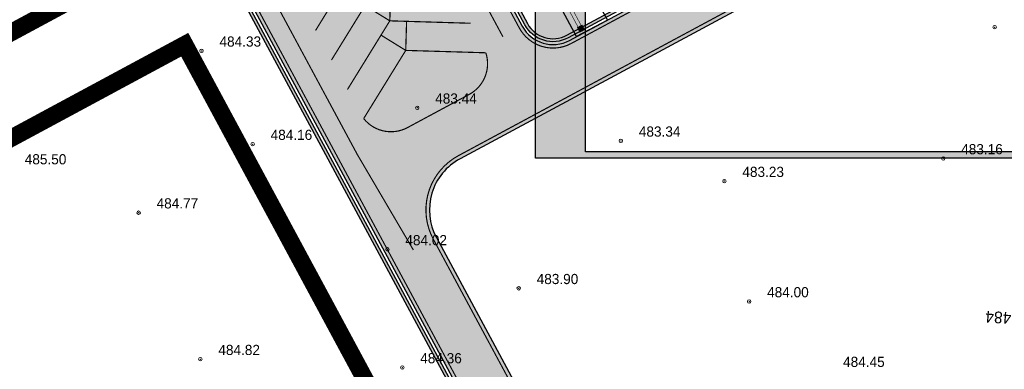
# Model space of a CAD drawing. Extents: x -516234 to 73329, y -4499813 to 47259.
# Tile 28 of 256: x 29626 to 29711, y 36843 to 36873. Entities that reach past the tile are written whole.
import ezdxf

# ---------------------------------------------------------------- set-up
doc = ezdxf.new("R2010")
doc.units = 0
doc.header["$LTSCALE"] = 0.5
doc.header["$MEASUREMENT"] = 0
doc.header["$PDMODE"] = 32
doc.header["$PDSIZE"] = 0.3
doc.linetypes.add('( Hidden )', pattern=[0.375, 0.25, -0.125])
doc.linetypes.add('ACAD_ISO03W100', pattern=[30, 12, -18])
for name, color, linetype in [('(002) Рамка', 7, 'Continuous'), ('(004) Точки рельефа', 7, 'Continuous'), ('(007) Здания', 7, 'Continuous'), ('7_газон', 7, 'Continuous'), ('7_лоток', 150, 'Continuous'), ('STOYANKA', 7, 'Continuous'), ("YO'LLLLLLLLLLLLLLLLLLLLL", 7, 'Continuous'), ('ТАКТИЛ', 40, 'Continuous'), ('экспликация', 7, 'Continuous')]:
    doc.layers.add(name, color=color, linetype=linetype)
doc.layers.add('(032) Горизонтали утолщенные', color=32, linetype='Continuous', lineweight=30)
doc.styles.add('D-431', font='d431.ttf')
doc.styles.add('P-131', font='p131.ttf')

# ---------------------------------------------------------------- blocks, each defined once
blk = doc.blocks.new('9633')
at = {"layer": '(004) Точки рельефа', "lineweight": 0, "style": 'D-431'}
for s, p in [('484.33', (28677.25073431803, 36870.44670899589)), ('483.44', (28695.80003431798, 36865.54725899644)), ('484.16', (28681.64763431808, 36862.42217938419)), ('483.34', (28713.31407065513, 36862.70672803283)), ('483.16', (28741.03594188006, 36861.19141833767)), ('485.50', (28660.50281694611, 36860.32196609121)), ('483.23', (28722.21683431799, 36859.23689103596)), ('484.77', (28671.84043431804, 36856.53055899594)), ('484.02', (28693.23453992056, 36853.36833087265)), ('483.90', (28704.52783431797, 36850.02475220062)), ('484.00', (28724.34582238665, 36848.89092509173)), ('484.82', (28677.15172168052, 36843.92463724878)), ('484.36', (28694.51273431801, 36843.21577938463)), ('484.45', (28730.87863431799, 36842.89935899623))]:
    blk.add_text(s, height=0.875, dxfattribs=at).set_placement(p)
blk = doc.blocks.new('ётактил')
at = {"layer": 'ТАКТИЛ', "lineweight": 30, "ltscale": 2}
h = blk.add_hatch(color=40, dxfattribs=at)
h.dxf.hatch_style = 1
h.paths.add_polyline_path([(132058.6946550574, 43265.0262908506), (132058.6946550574, 43264.5262908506), (132059.1946550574, 43264.5262908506), (132059.1946550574, 43265.0262908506)])
h = blk.add_hatch(color=1, dxfattribs=at)
h.dxf.hatch_style = 1
edge = h.paths.add_edge_path()
edge.add_arc((132058.74294341, 43264.99011024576), 0.02, 0, 360)
h = blk.add_hatch(color=1, dxfattribs=at)
h.dxf.hatch_style = 1
edge = h.paths.add_edge_path()
edge.add_arc((132058.74294341, 43264.90078456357), 0.02, 0, 360)
h = blk.add_hatch(color=1, dxfattribs=at)
h.dxf.hatch_style = 1
edge = h.paths.add_edge_path()
edge.add_arc((132058.74294341, 43264.8122477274), 0.02, 0, 360)
h = blk.add_hatch(color=1, dxfattribs=at)
h.dxf.hatch_style = 1
edge = h.paths.add_edge_path()
edge.add_arc((132058.74294341, 43264.72805481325), 0.02, 0, 360)
h = blk.add_hatch(color=1, dxfattribs=at)
h.dxf.hatch_style = 1
edge = h.paths.add_edge_path()
edge.add_arc((132058.74294341, 43264.6328701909), 0.02, 0, 360)
h = blk.add_hatch(color=1, dxfattribs=at)
h.dxf.hatch_style = 1
edge = h.paths.add_edge_path()
edge.add_arc((132058.7894146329, 43264.94445081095), 0.02, 0, 360)
h = blk.add_hatch(color=1, dxfattribs=at)
h.dxf.hatch_style = 1
edge = h.paths.add_edge_path()
edge.add_arc((132058.7894146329, 43264.85512512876), 0.02, 0, 360)
h = blk.add_hatch(color=1, dxfattribs=at)
h.dxf.hatch_style = 1
edge = h.paths.add_edge_path()
edge.add_arc((132058.7894146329, 43264.76658829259), 0.02, 0, 360)
h = blk.add_hatch(color=1, dxfattribs=at)
h.dxf.hatch_style = 1
edge = h.paths.add_edge_path()
edge.add_arc((132058.7894146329, 43264.68239537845), 0.02, 0, 360)
h = blk.add_hatch(color=1, dxfattribs=at)
h.dxf.hatch_style = 1
edge = h.paths.add_edge_path()
edge.add_arc((132058.7894146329, 43264.58721075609), 0.02, 0, 360)
h = blk.add_hatch(color=1, dxfattribs=at)
h.dxf.hatch_style = 1
edge = h.paths.add_edge_path()
edge.add_arc((132058.840005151, 43264.99011024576), 0.02, 0, 360)
h = blk.add_hatch(color=1, dxfattribs=at)
h.dxf.hatch_style = 1
edge = h.paths.add_edge_path()
edge.add_arc((132058.840005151, 43264.90078456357), 0.02, 0, 360)
h = blk.add_hatch(color=1, dxfattribs=at)
h.dxf.hatch_style = 1
edge = h.paths.add_edge_path()
edge.add_arc((132058.840005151, 43264.8122477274), 0.02, 0, 360)
h = blk.add_hatch(color=1, dxfattribs=at)
h.dxf.hatch_style = 1
edge = h.paths.add_edge_path()
edge.add_arc((132058.840005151, 43264.72805481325), 0.02, 0, 360)
h = blk.add_hatch(color=1, dxfattribs=at)
h.dxf.hatch_style = 1
edge = h.paths.add_edge_path()
edge.add_arc((132058.840005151, 43264.6328701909), 0.02, 0, 360)
h = blk.add_hatch(color=1, dxfattribs=at)
h.dxf.hatch_style = 1
edge = h.paths.add_edge_path()
edge.add_arc((132058.8859739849, 43264.94445081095), 0.02, 0, 360)
h = blk.add_hatch(color=1, dxfattribs=at)
h.dxf.hatch_style = 1
edge = h.paths.add_edge_path()
edge.add_arc((132058.8859739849, 43264.85512512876), 0.02, 0, 360)
h = blk.add_hatch(color=1, dxfattribs=at)
h.dxf.hatch_style = 1
edge = h.paths.add_edge_path()
edge.add_arc((132058.8859739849, 43264.76658829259), 0.02, 0, 360)
h = blk.add_hatch(color=1, dxfattribs=at)
h.dxf.hatch_style = 1
edge = h.paths.add_edge_path()
edge.add_arc((132058.8859739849, 43264.68239537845), 0.02, 0, 360)
h = blk.add_hatch(color=1, dxfattribs=at)
h.dxf.hatch_style = 1
edge = h.paths.add_edge_path()
edge.add_arc((132058.8859739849, 43264.58721075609), 0.02, 0, 360)
h = blk.add_hatch(color=1, dxfattribs=at)
h.dxf.hatch_style = 1
edge = h.paths.add_edge_path()
edge.add_arc((132058.9291368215, 43264.99011024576), 0.02, 0, 360)
h = blk.add_hatch(color=1, dxfattribs=at)
h.dxf.hatch_style = 1
edge = h.paths.add_edge_path()
edge.add_arc((132058.9291368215, 43264.90078456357), 0.02, 0, 360)
h = blk.add_hatch(color=1, dxfattribs=at)
h.dxf.hatch_style = 1
edge = h.paths.add_edge_path()
edge.add_arc((132058.9291368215, 43264.8122477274), 0.02, 0, 360)
h = blk.add_hatch(color=1, dxfattribs=at)
h.dxf.hatch_style = 1
edge = h.paths.add_edge_path()
edge.add_arc((132058.9291368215, 43264.72805481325), 0.02, 0, 360)
h = blk.add_hatch(color=1, dxfattribs=at)
h.dxf.hatch_style = 1
edge = h.paths.add_edge_path()
edge.add_arc((132058.9291368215, 43264.6328701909), 0.02, 0, 360)
h = blk.add_hatch(color=1, dxfattribs=at)
h.dxf.hatch_style = 1
edge = h.paths.add_edge_path()
edge.add_arc((132058.9756080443, 43264.94445081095), 0.02, 0, 360)
h = blk.add_hatch(color=1, dxfattribs=at)
h.dxf.hatch_style = 1
edge = h.paths.add_edge_path()
edge.add_arc((132058.9756080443, 43264.85512512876), 0.02, 0, 360)
h = blk.add_hatch(color=1, dxfattribs=at)
h.dxf.hatch_style = 1
edge = h.paths.add_edge_path()
edge.add_arc((132058.9756080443, 43264.76658829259), 0.02, 0, 360)
h = blk.add_hatch(color=1, dxfattribs=at)
h.dxf.hatch_style = 1
edge = h.paths.add_edge_path()
edge.add_arc((132058.9756080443, 43264.68239537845), 0.02, 0, 360)
h = blk.add_hatch(color=1, dxfattribs=at)
h.dxf.hatch_style = 1
edge = h.paths.add_edge_path()
edge.add_arc((132058.9756080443, 43264.58721075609), 0.02, 0, 360)
h = blk.add_hatch(color=1, dxfattribs=at)
h.dxf.hatch_style = 1
edge = h.paths.add_edge_path()
edge.add_arc((132059.0261985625, 43264.99011024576), 0.02, 0, 360)
h = blk.add_hatch(color=1, dxfattribs=at)
h.dxf.hatch_style = 1
edge = h.paths.add_edge_path()
edge.add_arc((132059.0261985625, 43264.90078456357), 0.02, 0, 360)
h = blk.add_hatch(color=1, dxfattribs=at)
h.dxf.hatch_style = 1
edge = h.paths.add_edge_path()
edge.add_arc((132059.0261985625, 43264.8122477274), 0.02, 0, 360)
h = blk.add_hatch(color=1, dxfattribs=at)
h.dxf.hatch_style = 1
edge = h.paths.add_edge_path()
edge.add_arc((132059.0261985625, 43264.72805481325), 0.02, 0, 360)
h = blk.add_hatch(color=1, dxfattribs=at)
h.dxf.hatch_style = 1
edge = h.paths.add_edge_path()
edge.add_arc((132059.0261985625, 43264.6328701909), 0.02, 0, 360)
h = blk.add_hatch(color=1, dxfattribs=at)
h.dxf.hatch_style = 1
edge = h.paths.add_edge_path()
edge.add_arc((132059.0721673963, 43264.94445081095), 0.02, 0, 360)
h = blk.add_hatch(color=1, dxfattribs=at)
h.dxf.hatch_style = 1
edge = h.paths.add_edge_path()
edge.add_arc((132059.0721673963, 43264.85512512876), 0.02, 0, 360)
h = blk.add_hatch(color=1, dxfattribs=at)
h.dxf.hatch_style = 1
edge = h.paths.add_edge_path()
edge.add_arc((132059.0721673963, 43264.76658829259), 0.02, 0, 360)
h = blk.add_hatch(color=1, dxfattribs=at)
h.dxf.hatch_style = 1
edge = h.paths.add_edge_path()
edge.add_arc((132059.0721673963, 43264.68239537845), 0.02, 0, 360)
h = blk.add_hatch(color=1, dxfattribs=at)
h.dxf.hatch_style = 1
edge = h.paths.add_edge_path()
edge.add_arc((132059.0721673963, 43264.58721075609), 0.02, 0, 360)
h = blk.add_hatch(color=1, dxfattribs=at)
h.dxf.hatch_style = 1
edge = h.paths.add_edge_path()
edge.add_arc((132059.1047372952, 43264.99011024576), 0.02, 0, 360)
h = blk.add_hatch(color=1, dxfattribs=at)
h.dxf.hatch_style = 1
edge = h.paths.add_edge_path()
edge.add_arc((132059.1047372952, 43264.90078456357), 0.02, 0, 360)
h = blk.add_hatch(color=1, dxfattribs=at)
h.dxf.hatch_style = 1
edge = h.paths.add_edge_path()
edge.add_arc((132059.1047372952, 43264.8122477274), 0.02, 0, 360)
h = blk.add_hatch(color=1, dxfattribs=at)
h.dxf.hatch_style = 1
edge = h.paths.add_edge_path()
edge.add_arc((132059.1047372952, 43264.72805481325), 0.02, 0, 360)
h = blk.add_hatch(color=1, dxfattribs=at)
h.dxf.hatch_style = 1
edge = h.paths.add_edge_path()
edge.add_arc((132059.1047372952, 43264.6328701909), 0.02, 0, 360)
h = blk.add_hatch(color=1, dxfattribs=at)
h.dxf.hatch_style = 1
edge = h.paths.add_edge_path()
edge.add_arc((132059.151208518, 43264.94445081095), 0.02, 0, 360)
h = blk.add_hatch(color=1, dxfattribs=at)
h.dxf.hatch_style = 1
edge = h.paths.add_edge_path()
edge.add_arc((132059.151208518, 43264.85512512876), 0.02, 0, 360)
h = blk.add_hatch(color=1, dxfattribs=at)
h.dxf.hatch_style = 1
edge = h.paths.add_edge_path()
edge.add_arc((132059.151208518, 43264.76658829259), 0.02, 0, 360)
h = blk.add_hatch(color=1, dxfattribs=at)
h.dxf.hatch_style = 1
edge = h.paths.add_edge_path()
edge.add_arc((132059.151208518, 43264.68239537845), 0.02, 0, 360)
h = blk.add_hatch(color=1, dxfattribs=at)
h.dxf.hatch_style = 1
edge = h.paths.add_edge_path()
edge.add_arc((132059.151208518, 43264.58721075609), 0.02, 0, 360)
at = {"color": 1, "lineweight": 5, "ltscale": 2}
for centre in [(132058.74294341, 43264.99011024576), (132058.74294341, 43264.90078456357), (132058.74294341, 43264.8122477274), (132058.74294341, 43264.72805481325), (132058.74294341, 43264.6328701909), (132058.7894146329, 43264.94445081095), (132058.7894146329, 43264.85512512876), (132058.7894146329, 43264.76658829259), (132058.7894146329, 43264.68239537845), (132058.7894146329, 43264.58721075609), (132058.840005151, 43264.99011024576), (132058.840005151, 43264.90078456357), (132058.840005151, 43264.8122477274), (132058.840005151, 43264.72805481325), (132058.840005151, 43264.6328701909), (132058.8859739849, 43264.94445081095), (132058.8859739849, 43264.85512512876), (132058.8859739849, 43264.76658829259), (132058.8859739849, 43264.68239537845), (132058.8859739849, 43264.58721075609), (132058.9291368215, 43264.99011024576), (132058.9291368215, 43264.90078456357), (132058.9291368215, 43264.8122477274), (132058.9291368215, 43264.72805481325), (132058.9291368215, 43264.6328701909), (132058.9756080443, 43264.94445081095), (132058.9756080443, 43264.85512512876), (132058.9756080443, 43264.76658829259), (132058.9756080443, 43264.68239537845), (132058.9756080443, 43264.58721075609), (132059.0261985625, 43264.99011024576), (132059.0261985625, 43264.90078456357), (132059.0261985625, 43264.8122477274), (132059.0261985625, 43264.72805481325), (132059.0261985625, 43264.6328701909), (132059.0721673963, 43264.94445081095), (132059.0721673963, 43264.85512512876), (132059.0721673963, 43264.76658829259), (132059.0721673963, 43264.68239537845), (132059.0721673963, 43264.58721075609), (132059.1047372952, 43264.99011024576), (132059.1047372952, 43264.90078456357), (132059.1047372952, 43264.8122477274), (132059.1047372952, 43264.72805481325), (132059.1047372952, 43264.6328701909), (132059.151208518, 43264.94445081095), (132059.151208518, 43264.85512512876), (132059.151208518, 43264.76658829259), (132059.151208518, 43264.68239537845), (132059.151208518, 43264.58721075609)]:
    blk.add_circle(centre, 0.02, dxfattribs=at)
at = {"layer": 'ТАКТИЛ', "color": 11, "lineweight": 0, "true_color": 0xff7070, "const_width": 0.01}
blk.add_lwpolyline([(132058.6946550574, 43265.0262908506), (132058.6946550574, 43264.5262908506), (132059.1946550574, 43264.5262908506), (132059.1946550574, 43265.0262908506), (132058.6946550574, 43265.0262908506)], dxfattribs=at)

msp = doc.modelspace()

# ---------------------------------------------------------------- hatches: boundary and pattern name
at = {"lineweight": 0}
h = msp.add_hatch(color=40, dxfattribs=at)
h.dxf.hatch_style = 1
h.paths.add_polyline_path([(29654.44000305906, 36909.96871008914), (29659.18002537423, 36901.16916216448), (29664.37436026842, 36903.96717673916), (29664.51663219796, 36903.70305801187), (29659.32229730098, 36900.90504344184), (29673.691371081, 36874.22977801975), (29697.07172728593, 36886.81269919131), (29690.97342126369, 36898.13381383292), (29687.3186456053, 36896.1651083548), (29687.17637367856, 36896.42922707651), (29690.8311493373, 36898.39793255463), (29683.7649769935, 36911.51582904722), (29680.11020133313, 36909.54712356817), (29679.96792940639, 36909.81124228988), (29683.62270506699, 36911.77994776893), (29677.81559470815, 36922.56047630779)], flags=16)
edge = h.paths.add_edge_path()
edge.add_line((29677.78102236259, 36923.25724907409), (29698.49141894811, 36884.80972394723))
edge.add_line((29698.49141894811, 36884.80972394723), (29698.22730022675, 36884.66745202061))
edge.add_line((29698.22730022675, 36884.66745202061), (29697.21399922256, 36886.54858045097))
edge.add_line((29697.21399922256, 36886.54858045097), (29673.8336430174, 36873.96565927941))
edge.add_line((29673.8336430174, 36873.96565927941), (29674.92862618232, 36871.93289314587))
edge.add_line((29674.92862618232, 36871.93289314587), (29674.66450746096, 36871.79062121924))
edge.add_line((29674.66450746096, 36871.79062121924), (29659.05817857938, 36900.76277151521))
edge.add_line((29659.05817857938, 36900.76277151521), (29652.01501273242, 36896.96885350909))
edge.add_line((29652.01501273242, 36896.96885350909), (29651.87274080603, 36897.2329722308))
edge.add_line((29651.87274080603, 36897.2329722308), (29658.91590665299, 36901.02689023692))
edge.add_line((29658.91590665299, 36901.02689023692), (29653.81782929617, 36910.49114442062))
edge.add_line((29653.81782929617, 36910.49114442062), (29654.08194801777, 36910.63341634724))
edge.add_line((29654.08194801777, 36910.63341634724), (29654.29773113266, 36910.23282881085))
edge.add_line((29654.29773113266, 36910.23282881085), (29677.67332278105, 36922.8245950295))
edge.add_line((29677.67332278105, 36922.8245950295), (29677.48234396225, 36923.17913497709))
edge.add_arc((29677.90831119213, 36921.97349911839), 1.278673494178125, 95.71311765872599, 109.4589939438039, ccw=False)
edge.add_arc((29677.83813635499, 36923.25153514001), 0.05739910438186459, 174.2868891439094, 185.7131248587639, ccw=False)
at = {"layer": '7_газон', "lineweight": 0, "true_color": 0x5c5c5c, "transparency": 33554687}
h = msp.add_hatch(color=251, dxfattribs=at)
h.dxf.hatch_style = 1
edge = h.paths.add_edge_path(flags=16)
edge.add_line((29676.9670253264, 36922.96084250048), (29652.77291892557, 36909.92828613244))
edge.add_arc((29654.19563818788, 36907.28709892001), 2.999999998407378, 118.3098620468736, 208.3098621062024)
edge.add_line((29651.55445097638, 36905.86437965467), (29669.68837844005, 36872.19990448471))
edge.add_arc((29672.32956565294, 36873.62262374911), 2.999999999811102, 208.30986207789, 298.2780487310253)
edge.add_line((29673.75081818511, 36870.98064698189), (29697.06899177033, 36883.5246684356))
edge.add_arc((29695.17398839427, 36887.04730412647), 4.000000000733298, 298.2780487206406, 388.3063323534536)
edge.add_line((29698.69568820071, 36888.94404619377), (29681.03101944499, 36921.74221183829))
edge.add_arc((29678.3897445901, 36920.31965528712), 3.00000000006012, 28.30633236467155, 118.3098620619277)
edge = h.paths.add_edge_path(flags=16)
edge.add_arc((29582.9855072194, 36967.89968877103), 30.00000001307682, 100.3549001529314, 118.3098620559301)
edge.add_line((29568.75831457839, 36994.31156091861), (29528.13142186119, 36972.42721186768))
edge.add_arc((29529.55414112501, 36969.78602465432), 2.999999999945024, 118.3098620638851, 225.976051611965)
edge.add_arc((29494.80619221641, 36933.83355539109), 46.99999999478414, 28.309861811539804, 45.97605160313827, ccw=False)
edge.add_line((29536.18479198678, 36956.12282367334), (29686.13726511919, 36677.7456560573))
edge.add_arc((29688.77845233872, 36679.16837530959), 2.999999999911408, 208.3098618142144, 354.8617095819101)
edge.add_line((29691.76639664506, 36678.8996955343), (29699.50725581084, 36764.98453772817))
edge.add_arc((29669.62781274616, 36767.67133548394), 30.00000000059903, 354.8617095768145, 388.3098620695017)
edge.add_line((29696.03968487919, 36781.89852812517), (29580.77358266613, 36995.88266607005))
edge.add_arc((29578.13239545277, 36994.45994680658), 2.999999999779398, 28.30986205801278, 100.3549001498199)
edge = h.paths.add_edge_path()
edge.add_line((29429.45156085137, 37065.40154354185), (29443.21523881, 37039.99022628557))
edge.add_line((29443.21523881, 37039.99022628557), (29467.007078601, 36995.82219918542))
edge.add_arc((29480.21301466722, 37002.93579550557), 14.99999999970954, 208.3098620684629, 253.3098622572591)
edge.add_line((29475.90507996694, 36988.56771635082), (29508.30438760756, 36978.85353674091))
edge.add_arc((29494.80619219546, 36933.83355536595), 47.00000002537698, 63.28493720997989, 73.30986224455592, ccw=False)
edge.add_arc((29520.43076144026, 36984.74898970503), 10.00000000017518, 243.284937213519, 298.3098620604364)
edge.add_line((29525.17315898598, 36975.94503232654), (29566.62423568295, 36998.27334173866))
edge.add_arc((29582.98550721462, 36967.89968878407), 34.49999999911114, 90.70226828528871, 118.3098620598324, ccw=False)
edge.add_line((29582.56265496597, 37002.39709732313), (29601.16238589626, 37002.62508366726))
edge.add_arc((29600.79468828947, 37032.62283022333), 29.99999999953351, 270.7022682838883, 298.3364137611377)
edge.add_line((29615.03411904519, 37006.21755401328), (29627.39519750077, 37012.88344606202))
edge.add_arc((29631.42970288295, 37005.4019511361), 8.500000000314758, 28.306332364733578, 118.3364137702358, ccw=False)
edge.add_line((29638.91331497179, 37009.43252803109), (29702.65760048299, 36891.0778810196))
edge.add_arc((29695.17398839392, 36887.04730412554), 8.499999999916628, -61.72195127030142, 28.306332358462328, ccw=False)
edge.add_line((29699.20087056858, 36879.56170328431), (29664.33022544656, 36860.80302483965))
edge.add_arc((29666.69897966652, 36856.39973022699), 5.000000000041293, 118.2780487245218, 208.3098620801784)
edge.add_line((29662.29700097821, 36854.02853145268), (29700.001465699, 36784.03260702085))
edge.add_arc((29669.62781274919, 36767.67133548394), 34.49999999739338, -5.138290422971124, 28.30986207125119, ccw=False)
edge.add_line((29703.98917227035, 36764.58151806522), (29695.14768138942, 36666.25672866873))
edge.add_arc((29710.0874029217, 36664.91332979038), 15.00000000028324, 174.8617095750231, 208.3098618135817)
edge.add_line((29696.8814668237, 36657.7997335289), (29738.10817600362, 36581.26498698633))
edge.add_arc((29696.72957622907, 36558.97571869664), 47.00000000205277, -16.690138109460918, 28.3098618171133, ccw=False)
edge.add_line((29741.74955749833, 36545.47752301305), (29732.03538262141, 36513.07823193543))
edge.add_arc((29746.40346174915, 36508.77029714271), 14.99999999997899, 163.309861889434, 208.3098620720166)
edge.add_line((29733.19752568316, 36501.65670082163), (29762.25672105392, 36447.71016536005))
edge.add_line((29762.25672105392, 36447.71016536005), (29788.31828072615, 36389.8396773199))
edge.add_line((29788.31828072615, 36389.8396773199), (29723.7285416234, 36509.74639209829))
edge.add_line((29723.7285416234, 36509.74639209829), (29735.04445390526, 36547.48789258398))
edge.add_arc((29696.7295762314, 36558.97571869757), 39.9999999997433, 343.3098618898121, 388.3098618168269)
edge.add_line((29731.94540582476, 36577.94530873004), (29530.02202180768, 36952.80314541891))
edge.add_arc((29494.80619221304, 36933.83355538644), 40.00000000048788, 28.30986181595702, 73.30986225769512)
edge.add_line((29506.29401808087, 36972.14843313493), (29468.5366372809, 36983.46910649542))
edge.add_line((29468.5366372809, 36983.46910649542), (29424.2348273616, 37065.40154354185))
edge = h.paths.add_edge_path(flags=16)
edge.add_line((29653.96902770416, 36965.66145273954), (29629.77229082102, 36952.62747941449))
edge.add_arc((29631.19501008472, 36949.98629220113), 2.999999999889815, 118.3098620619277, 208.3098620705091)
edge.add_line((29628.55382287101, 36948.56357293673), (29646.57493355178, 36915.10853490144))
edge.add_arc((29649.2161207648, 36916.53125416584), 2.999999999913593, 208.3098620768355, 298.3098620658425)
edge.add_line((29650.63884002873, 36913.89006695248), (29674.83351591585, 36926.92293008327))
edge.add_arc((29673.4107966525, 36929.56411729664), 2.999999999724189, 298.3098620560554, 388.3063323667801)
edge.add_line((29676.05207150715, 36930.98667384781), (29658.03302182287, 36964.44282207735))
edge.add_arc((29655.3917469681, 36963.02026552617), 2.999999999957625, 28.30633236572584, 118.3098620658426)
edge = h.paths.add_edge_path(flags=16)
edge.add_line((29653.05407388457, 36973.68728408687), (29634.95140268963, 37007.29869320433))
edge.add_arc((29631.42970288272, 37005.4019511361), 4.00000000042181, 28.30633236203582, 118.3364137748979)
edge.add_line((29629.53111211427, 37008.92265463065), (29617.1700336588, 37002.25676258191))
edge.add_arc((29600.79468827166, 37032.6228302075), 34.49999999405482, 278.95978604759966, 298.33641380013, ccw=False)
edge.add_arc((29606.63498333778, 36995.58040921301), 3.000000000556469, 98.95978601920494, 208.3098621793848)
edge.add_line((29603.99379612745, 36994.15768994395), (29623.57430544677, 36957.80772818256))
edge.add_arc((29626.21549265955, 36959.23044744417), 2.9999999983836, 208.3098620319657, 298.3098620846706)
edge.add_line((29627.6382119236, 36956.58926023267), (29651.83551829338, 36969.62354032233))
edge.add_arc((29650.41279902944, 36972.26472753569), 3.000000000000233, 298.3098620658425, 388.306332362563)
at = {"layer": "YO'LLLLLLLLLLLLLLLLLLLLL", "true_color": 0x00bfff}
h = msp.add_hatch(color=140, dxfattribs=at)
h.dxf.hatch_style = 1
edge = h.paths.add_edge_path(flags=16)
edge.add_line((29604.43399398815, 36994.39480983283), (29670.12857632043, 36872.43702437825))
edge.add_arc((29672.32956566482, 36873.62262376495), 2.499999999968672, 208.309862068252, 298.278048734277)
edge.add_line((29673.51394277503, 36871.42097645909), (29696.83211634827, 36883.96499789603))
edge.add_arc((29695.17398839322, 36887.04730412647), 3.500000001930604, 298.2780487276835, 388.3063323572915)
edge.add_line((29698.25547572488, 36888.70695343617), (29634.51119021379, 37007.06160044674))
edge.add_arc((29631.42970288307, 37005.4019511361), 3.500000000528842, 28.30633237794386, 118.3364137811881)
edge.add_line((29629.76843596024, 37008.48256669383), (29617.40735750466, 37001.8166746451))
edge.add_arc((29600.79468829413, 37032.6228302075), 34.99999998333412, 278.9597860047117, 298.3364137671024, ccw=False)
edge.add_arc((29606.63498333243, 36995.58040921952), 2.500000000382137, 98.95978600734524, 208.3098620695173)
edge = h.paths.add_edge_path()
edge.add_arc((29600.79468828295, 37032.62283023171), 34.75000000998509, 278.9597860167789, 298.3364137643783)
edge.add_line((29617.28869558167, 37002.0367186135), (29629.64977403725, 37008.70261066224))
edge.add_arc((29631.42970288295, 37005.40195113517), 3.750000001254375, 28.306332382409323, 118.33641377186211, ccw=False)
edge.add_line((29634.73129645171, 37007.18014682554), (29698.4755819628, 36888.82549981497))
edge.add_arc((29695.17398839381, 36887.04730412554), 3.750000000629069, -61.72195127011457, 28.306332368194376, ccw=False)
edge.add_line((29696.9505540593, 36883.74483316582), (29673.63238048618, 36871.20081172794))
edge.add_arc((29672.32956566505, 36873.62262376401), 2.74999999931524, 208.3098620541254, 298.2780487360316, ccw=False)
edge.add_line((29669.90847738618, 36872.3184644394), (29604.2138950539, 36994.27624989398))
edge.add_arc((29606.63498333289, 36995.58040921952), 2.750000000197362, 98.9597860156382, 208.3098620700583, ccw=False)
edge = h.paths.add_edge_path()
edge.add_line((29596.94986710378, 36997.82309186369), (29587.75359240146, 36997.71036845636))
edge.add_arc((29588.9861658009, 36994.97527021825), 2.999999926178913, 114.2587324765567, 124.2595781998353)
edge.add_line((29587.29733653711, 36997.45475711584), (29597.41225126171, 36997.57874075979))
edge.add_arc((29595.78470484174, 36995.0586031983), 3.000000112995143, 57.144958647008, 67.14580375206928)
edge = h.paths.add_edge_path()
edge.add_line((29526.90857057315, 36971.2005763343), (29568.99543445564, 36993.87136305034))
edge.add_arc((29582.98550722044, 36967.89968876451), 29.50000001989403, 100.35490015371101, 118.30986205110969, ccw=False)
edge.add_arc((29578.13239545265, 36994.45994680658), 2.499999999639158, 28.309862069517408, 100.35490015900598, ccw=False)
edge.add_line((29580.33338479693, 36995.64554619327), (29695.59948701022, 36781.66140824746))
edge.add_arc((29669.62781274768, 36767.67133548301), 29.49999999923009, -5.1382904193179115, 28.30986207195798, ccw=False)
edge.add_line((29699.0092650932, 36765.02931769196), (29691.11988759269, 36677.29282713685))
edge.add_arc((29688.77845223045, 36679.16837538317), 3.00000012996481, 321.3044000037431, 331.3052450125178)
edge.add_line((29691.41002270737, 36677.72794572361), (29699.25826045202, 36765.00692771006))
edge.add_arc((29669.62781274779, 36767.67133548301), 29.74999999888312, 354.8617095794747, 388.3098620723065)
edge.add_line((29695.81958594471, 36781.77996818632), (29580.55348373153, 36995.7641061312))
edge.add_arc((29578.13239545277, 36994.45994680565), 2.749999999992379, 28.30986207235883, 100.3549001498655)
edge.add_arc((29582.9855072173, 36967.89968877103), 29.7500000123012, 100.3549001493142, 118.309862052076)
edge.add_line((29568.87687451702, 36994.09146198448), (29527.19442439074, 36971.63851944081))
edge.add_arc((29529.55414118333, 36969.78602461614), 3.000000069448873, 141.8663265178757, 151.8671717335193)
at = {"layer": 'экспликация', "true_color": 0xffffff, "transparency": 33554687}
h = msp.add_hatch(color=7, dxfattribs=at)
h.dxf.hatch_style = 1
h.paths.add_polyline_path([(29803.1180784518, 36860.85813574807), (29670.8311975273, 36860.85813574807), (29670.8311975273, 36928.57491104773), (29803.1180784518, 36928.57491104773)])
h.paths.add_polyline_path([(29802.48483890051, 36861.41097049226), (29675.1079861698, 36861.41097049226), (29675.1079861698, 36927.83000961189), (29802.48483890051, 36927.83000961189)], flags=16)

# ---------------------------------------------------------------- linework, layer by layer
at = {"layer": '(002) Рамка', "flags": 128}
msp.add_lwpolyline([(29676.05544831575, 36874.48002387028), (29677.00392781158, 36872.71923241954), (29674.35717852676, 36871.3068387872), (29668.1976237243, 36882.74165782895)], dxfattribs=at)
at = {"layer": '(004) Точки рельефа', "color": 0, "linetype": 'ByBlock', "lineweight": 0}
for p in [(29710.31202980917, 36872.11624540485), (29642.10212980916, 36870.08299540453), (29660.65142980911, 36865.18354540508), (29646.49902980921, 36862.05664540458), (29678.16546614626, 36862.34301444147), (29705.88733737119, 36860.82588435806), (29687.06822980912, 36858.87924540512), (29636.69182980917, 36856.16684540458), (29658.08593541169, 36853.01068524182), (29669.37922980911, 36849.66164540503), (29689.19721787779, 36848.52721150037), (29642.00311717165, 36843.56699161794), (29659.36412980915, 36842.85024540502)]:
    msp.add_point(p, dxfattribs=at)
at = {"layer": '(007) Здания'}
for points in [[(29803.1180784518, 36860.85813574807), (29670.8311975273, 36860.85813574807), (29670.8311975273, 36928.57491104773), (29803.1180784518, 36928.57491104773)], [(29802.48483890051, 36861.41097049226), (29675.1079861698, 36861.41097049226), (29675.1079861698, 36927.83000961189), (29802.48483890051, 36927.83000961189)]]:
    msp.add_lwpolyline(points, close=True, dxfattribs=at)
msp.add_lwpolyline([(29429.45156085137, 37065.40154354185), (29443.21523881, 37039.99022628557), (29467.007078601, 36995.82219918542, 0.1989123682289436), (29475.90507996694, 36988.56771635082), (29508.30438760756, 36978.85353674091, -0.04376990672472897), (29515.93522297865, 36975.81645736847, 0.2448137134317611), (29525.17315898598, 36975.94503232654), (29566.62423568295, 36998.27334173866, -0.1210469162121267), (29582.56265496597, 37002.39709732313), (29601.16238589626, 37002.62508366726, 0.1211644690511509), (29615.03411904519, 37006.21755401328), (29627.39519750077, 37012.88344606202, -0.414367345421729), (29638.91331497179, 37009.43252803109), (29702.65760048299, 36891.0778810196, -0.41435815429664), (29699.20087056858, 36879.56170328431), (29664.33022544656, 36860.80302483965, 0.4143762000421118), (29662.29700097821, 36854.02853145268), (29700.001465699, 36784.03260702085, -0.1469902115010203), (29703.98917227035, 36764.58151806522), (29695.14768138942, 36666.25672866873, 0.146990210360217)], format="xyb")
for points in [[(29577.59316081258, 36997.41108658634, 0.07850397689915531), (29568.75831457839, 36994.31156091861), (29528.13142186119, 36972.42721186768, 0.5076921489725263), (29527.46926419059, 36967.62887649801, -0.07723633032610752), (29536.18479198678, 36956.12282367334), (29686.13726511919, 36677.7456560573, 0.7436940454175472), (29691.76639664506, 36678.8996955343), (29699.50725581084, 36764.98453772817, 0.1469902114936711), (29696.03968487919, 36781.89852812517), (29580.77358266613, 36995.88266607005, 0.3251369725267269)], [(29676.9670253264, 36922.96084250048), (29652.77291892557, 36909.92828613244, 0.4142135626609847), (29651.55445097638, 36905.86437965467), (29669.68837844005, 36872.19990448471, 0.4140509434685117), (29673.75081818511, 36870.98064698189), (29697.06899177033, 36883.5246684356, 0.4143581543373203), (29698.69568820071, 36888.94404619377), (29681.03101944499, 36921.74221183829, 0.4142316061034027)]]:
    msp.add_lwpolyline(points, format="xyb", close=True)
at = {"color": 7, "lineweight": 0, "true_color": 0xffffff, "const_width": 1.5}
for points in [[(29592.84158209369, 36853.94427853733), (29636.86136898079, 36877.65626627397), (29575.21020086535, 36992.10771218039), (29531.19041397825, 36968.39572444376)], [(29596.63550013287, 36846.90111263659), (29640.65528701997, 36870.61310037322), (29695.19285881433, 36769.36759053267), (29651.17307192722, 36745.65560279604)]]:
    msp.add_lwpolyline(points, close=True, dxfattribs=at)
at = {"color": 1, "linetype": '( Hidden )', "lineweight": 0, "ltscale": 15, "const_width": 0.5}
for points in [[(29592.84158209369, 36853.94427853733), (29636.86136898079, 36877.65626627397), (29575.21020086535, 36992.10771218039), (29531.19041397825, 36968.39572444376)], [(29596.63550013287, 36846.90111263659), (29640.65528701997, 36870.61310037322), (29695.19285881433, 36769.36759053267), (29651.17307192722, 36745.65560279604)]]:
    msp.add_lwpolyline(points, close=True, dxfattribs=at)
at = {"color": 11, "lineweight": 0, "true_color": 0xff7070, "const_width": 0.05}
msp.add_lwpolyline([(29677.78102236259, 36923.25724907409), (29698.49141894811, 36884.80972394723), (29698.22730022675, 36884.66745202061), (29697.21399922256, 36886.54858045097), (29673.8336430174, 36873.96565927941), (29674.92862618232, 36871.93289314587), (29674.66450746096, 36871.79062121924), (29659.05817857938, 36900.76277151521), (29652.01501273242, 36896.96885350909), (29651.87274080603, 36897.2329722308), (29658.91590665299, 36901.02689023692), (29653.81782929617, 36910.49114442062), (29654.08194801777, 36910.63341634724), (29654.29773113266, 36910.23282881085), (29677.67332278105, 36922.8245950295), (29677.48234396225, 36923.17913497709, -0.06004972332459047), (29677.78102236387, 36923.24582119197, -0.04989770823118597)], format="xyb", close=True, dxfattribs=at)
at = {"layer": 'STOYANKA', "color": 7, "lineweight": 50, "true_color": 0xffffff, "const_width": 0.1}
for points in [[(29429.11038166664, 37065.40154354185), (29442.95128359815, 37039.84765081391), (29466.74295987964, 36995.67992725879, 0.1989123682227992), (29475.81892127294, 36988.28035476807), (29508.21822891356, 36978.56617515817, -0.04376990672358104), (29515.80035682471, 36975.5484813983, 0.244813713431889), (29525.31543091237, 36975.68091360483), (29566.76650760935, 36998.00922301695, -0.1210469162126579), (29582.56633194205, 37002.09711985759), (29601.16606287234, 37002.32510620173, 0.1211644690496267), (29615.17651335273, 37005.95350125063), (29627.53759180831, 37012.6193933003, -0.4143673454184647), (29638.64918748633, 37009.29027237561), (29702.39347299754, 36890.93562536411, -0.4143581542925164), (29699.05874531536, 36879.82590096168), (29664.18810019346, 36861.06722251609, 0.4143762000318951), (29662.03288225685, 36853.88625952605), (29699.73734697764, 36783.89033509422, -0.1469902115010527), (29703.69037783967, 36764.60838604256), (29694.84888695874, 36666.28359664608, 0.1469902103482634)], [(29665.23380085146, 36872.45671463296), (29659.73524588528, 36872.6190072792), (29659.66153770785, 36870.12173786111), (29666.54918180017, 36869.91638649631, -0.3635366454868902), (29665.12035941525, 36866.33788799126), (29659.81445489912, 36863.48357438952, -0.3629993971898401), (29656.04454963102, 36864.2590489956), (29659.66153761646, 36870.12173476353), (29657.53567071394, 36871.43416661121), (29654.6459229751, 36866.75337569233)]]:
    msp.add_lwpolyline(points, format="xyb", dxfattribs=at)
for points in [[(29577.53923734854, 36997.70620056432, 0.07850397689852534), (29568.616042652, 36994.57567964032), (29527.98914993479, 36972.69133058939, 0.5076921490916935), (29527.26077649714, 36967.413161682, -0.07723633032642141), (29535.92067326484, 36955.98055174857), (29685.87314639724, 36677.60338413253, 0.7436940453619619), (29692.06519107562, 36678.87282755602), (29699.80605024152, 36764.95766975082, 0.1469902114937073), (29696.30380360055, 36782.0408000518), (29581.03770138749, 36996.02493799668, 0.3251369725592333)], [(29676.82475340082, 36923.22496122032), (29652.63064699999, 36910.19240485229, 0.4142135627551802), (29651.29033225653, 36905.72210772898), (29669.4242597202, 36872.05763255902, 0.4140509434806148), (29673.89294343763, 36870.71644930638), (29697.21111702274, 36883.26047076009, 0.4143581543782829), (29698.95981568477, 36889.08630184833), (29681.29514692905, 36921.88446749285, 0.4142316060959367)]]:
    msp.add_lwpolyline(points, format="xyb", close=True, dxfattribs=at)
at = {"layer": 'STOYANKA', "color": 7, "linetype": 'ACAD_ISO03W100', "ltscale": 0.2, "true_color": 0xffffff, "transparency": 33554687, "const_width": 0.1}
for points in [[(29582.44633456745, 36996.78372160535), (29655.50071366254, 36861.16294469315)], [(29601.96738813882, 36993.91317428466), (29668.01562653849, 36871.29884895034)], [(29660.31611056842, 36852.96149200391), (29655.50071366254, 36861.16294469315)]]:
    msp.add_lwpolyline(points, dxfattribs=at)
at = {"layer": 'STOYANKA', "color": 7, "lineweight": 50, "true_color": 0xffffff, "const_width": 0.1}
for points in [[(29654.03467235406, 36870.52394653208), (29656.92302201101, 36875.20560057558), (29654.79715510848, 36876.51803242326), (29651.90740736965, 36871.83724150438)], [(29663.79079420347, 36872.49972782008), (29658.29228771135, 36872.66366280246), (29658.36599588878, 36875.16093222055), (29663.86455085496, 36874.99863957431)], [(29655.40393796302, 36867.98200566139), (29658.29228761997, 36872.66365970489), (29656.16642071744, 36873.97609155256), (29653.2766729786, 36869.29530063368)]]:
    msp.add_lwpolyline(points, dxfattribs=at)
at = {"layer": "YO'LLLLLLLLLLLLLLLLLLLLL", "color": 140, "true_color": 0x00bfff, "flags": 128}
for points in [[(29606.20669502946, 36998.29685342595, 0.08474851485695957), (29617.28869558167, 37002.0367186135), (29629.64977403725, 37008.70261066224, -0.4143673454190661), (29634.73129645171, 37007.18014682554), (29698.4755819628, 36888.82549981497, -0.4143581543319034), (29696.9505540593, 36883.74483316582), (29673.63238048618, 36871.20081172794, -0.4140509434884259), (29669.90847738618, 36872.3184644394), (29604.2138950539, 36994.27624989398, -0.516968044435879)], [(29604.43399398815, 36994.39480983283), (29670.12857632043, 36872.43702437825, 0.4140509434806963), (29673.51394277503, 36871.42097645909), (29696.83211634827, 36883.96499789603, 0.4143581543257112), (29698.25547572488, 36888.70695343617), (29634.51119021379, 37007.06160044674, 0.4143673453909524), (29629.76843596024, 37008.48256669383), (29617.40735750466, 37001.8166746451, -0.08474851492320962), (29606.24563032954, 36998.04990395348, 0.5169680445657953)], [(29526.90857057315, 36971.2005763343), (29568.99543445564, 36993.87136305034, -0.07850397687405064), (29577.68303325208, 36996.91922995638, -0.3251369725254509), (29580.33338479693, 36995.64554619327), (29695.59948701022, 36781.66140824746, -0.1469902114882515), (29699.0092650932, 36765.02931769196), (29691.11988759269, 36677.29282713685, 0.0436646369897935), (29691.41002270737, 36677.72794572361), (29699.25826045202, 36765.00692771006, 0.146990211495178), (29695.81958594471, 36781.77996818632), (29580.55348373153, 36995.7641061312, 0.3251369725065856), (29577.6380970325, 36997.16515827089, 0.07850397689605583), (29568.87687451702, 36994.09146198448), (29527.19442439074, 36971.63851944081, 0.04366463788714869)]]:
    msp.add_lwpolyline(points, format="xyb", close=True, dxfattribs=at)

# ---------------------------------------------------------------- block references
at = {"layer": '(007) Здания', "color": 18, "true_color": 0x000000}
msp.add_blockref('9633', (966.3948420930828, 0), dxfattribs=at)
at = {"layer": '7_лоток', "color": 6, "lineweight": 40, "rotation": 298.3098620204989}
msp.add_blockref('ётактил', (-71043.00064813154, 132618.2490142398), dxfattribs=at)

# ---------------------------------------------------------------- next in the draw order: texts
at = {"layer": '(032) Горизонтали утолщенные', "linetype": 'Continuous', "lineweight": 0, "insert": (29710.62252017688, 36847.16556772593), "char_height": 1, "attachment_point": 5, "rotation": 176.41029518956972, "style": 'P-131', "bg_fill": 3, "box_fill_scale": 1.254, "bg_fill_color": 256, "bg_fill_true_color": 13158600, "bg_fill_transparency": 0}
msp.add_mtext('484', dxfattribs=at)

doc.saveas('drawing.dxf')
